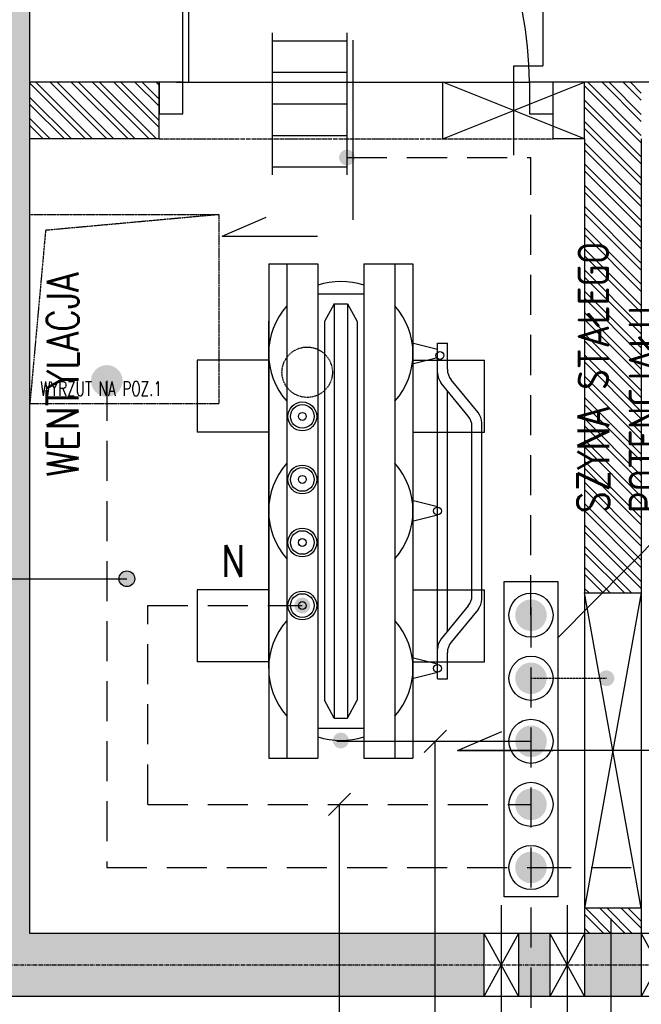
# Model space of a CAD drawing. Header units: inches. Extents: x 788 to 26783, y -4103 to 21.
# Tile 68 of 101: x 21487 to 21685, y -1713 to -1401. Entities that reach past the tile are written whole.
import ezdxf

# ---------------------------------------------------------------- set-up
doc = ezdxf.new("R2010")
doc.units = ezdxf.units.IN
doc.header["$MEASUREMENT"] = 0
for name, pattern in [('CENTER', [2, 1.25, -0.25, 0.25, -0.25]), ('DASHDOT', [1, 0.5, -0.25, 0, -0.25]), ('DASHED2', [0.375, 0.25, -0.125]), ('HIDDEN', [9.525, 6.35, -3.175])]:
    doc.linetypes.add(name, pattern=pattern)
for name, color, linetype in [('Drz---drzwi', 5, 'Continuous'), ('E135', 6, 'Continuous'), ('E35', 6, 'Continuous'), ('E50', 3, 'Continuous'), ('Ins-went', 141, 'Continuous'), ('Opis-pom', 6, 'Continuous'), ('Os-osie glowne', 1, 'CENTER'), ('Sc-beton', 7, 'Continuous'), ('Sc-beton-hatch', 86, 'Continuous'), ('Sc-cegla pustak', 42, 'Continuous'), ('Sc-cegla pustak-hatch', 8, 'Continuous'), ('Sc-nadproza kon', 5, 'DASHED2'), ('W-idok', 8, 'Continuous'), ('W-otwor-strop-nad', 126, 'DASHED2'), ('W-przebicia-ściany', 223, 'Continuous')]:
    doc.layers.add(name, color=color, linetype=linetype)
doc.styles.add('ROMANS', font='romans', dxfattribs={"width": 0.85})

# ---------------------------------------------------------------- blocks, each defined once
blk = doc.blocks.new('_KFJHKGJKHUJ')
at = {"ltscale": 7}
for p, q in [((10, -7.5), (120, -7.5)), ((10, -9.5), (119.98, -9.5)), ((23.36, -61.5), (-33.64, -61.5))]:
    blk.add_line(p, q, dxfattribs=at)
for points in [[(0, 0), (0, -7.5), (10, -7.5), (10, 0)], [(0, -117.5), (0, -125), (10, -125), (10, -117.5)]]:
    blk.add_lwpolyline(points, close=True, dxfattribs=at)
blk.add_lwpolyline([(10, -5.5), (10, -117.5)], dxfattribs=at)
blk.add_arc((10, -7.5), 110, 270, 0)
blk = doc.blocks.new('_vxkdjhgkljhkgjhk')
for q in [(14.01, 6.02), (30.24, 0)]:
    blk.add_line((0, 0), q)

msp = doc.modelspace()

# ---------------------------------------------------------------- hatches: boundary and pattern name
at = {"layer": 'Opis-pom'}
h = msp.add_hatch(color=256, dxfattribs=at)
edge = h.paths.add_edge_path()
edge.add_arc((21521.33, -1578.34), 2.5, 0, 360)
at = {"layer": 'Sc-beton-hatch'}
h = msp.add_hatch(dxfattribs=at)
h.set_pattern_fill('ANSI33', color=256, style=0)
h.set_pattern_definition([(45, (-29453.0206, 16237.085), (-4.49012806, 4.49012806), []), (45, (-29448.5305, 16237.085), (-4.49012806, 4.49012806), [3.175, -1.5875])])
h.paths.add_polyline_path([(21490.53, -1396.83), (21480.53, -1396.83), (21480.53, -1461.46), (21490.53, -1464.27), (21490.53, -1462.83)])
h.paths.add_polyline_path([(21480.53, -1396.83), (21470.53, -1396.83), (21470.53, -1458.65), (21480.53, -1461.46)])
h.paths.add_polyline_path([(21480.53, -1461.46), (21470.53, -1458.65), (21470.53, -1507.25), (21480.53, -1507.25)])
h.paths.add_polyline_path([(21490.53, -1464.27), (21480.53, -1461.46), (21480.53, -1507.25), (21490.53, -1507.25)])
h.paths.add_polyline_path([(21490.53, -1507.25), (21480.53, -1507.25), (21480.53, -1578.34), (21490.53, -1578.34)])
h.paths.add_polyline_path([(21480.53, -1507.25), (21470.53, -1507.25), (21470.53, -1578.34), (21480.53, -1578.34)])
h.paths.add_polyline_path([(21480.53, -1578.34), (21470.53, -1578.34), (21470.53, -1700.83), (21480.53, -1700.83)])
h.paths.add_polyline_path([(21490.53, -1578.34), (21480.53, -1578.34), (21480.53, -1700.83), (21634.53, -1700.83), (21634.53, -1690.83), (21490.53, -1690.83)])
h.paths.add_polyline_path([(21480.53, -1700.83), (21470.53, -1700.83), (21470.53, -1710.83), (21480.53, -1710.83)])
h.paths.add_polyline_path([(21634.53, -1700.83), (21480.53, -1700.83), (21480.53, -1710.83), (21634.53, -1710.83)])
h.paths.add_polyline_path([(21655.53, -1700.83), (21645.53, -1700.83), (21645.53, -1710.83), (21655.53, -1710.83)])
h.paths.add_polyline_path([(21655.53, -1690.83), (21645.53, -1690.83), (21645.53, -1700.83), (21655.53, -1700.83)])
h.paths.add_polyline_path([(21684.53, -1690.83), (21666.53, -1690.83), (21666.53, -1700.83), (21684.53, -1700.83)])
h.paths.add_polyline_path([(21684.53, -1700.83), (21666.53, -1700.83), (21666.53, -1710.83), (21684.53, -1710.83)])
h.paths.add_polyline_path([(21705.53, -1700.83), (21695.53, -1700.83), (21695.53, -1710.83), (21705.53, -1710.83)])
h.paths.add_polyline_path([(21705.53, -1690.83), (21695.53, -1690.83), (21695.53, -1700.83), (21705.53, -1700.83)])
h.paths.add_polyline_path([(21759.35, -1690.83), (21716.53, -1690.83), (21716.53, -1700.83), (21759.35, -1700.83)])
h.paths.add_polyline_path([(21759.35, -1700.83), (21716.53, -1700.83), (21716.53, -1710.83), (21759.35, -1710.83)])
h.paths.add_polyline_path([(21815.53, -1700.83), (21759.35, -1700.83), (21759.35, -1710.83), (21815.53, -1710.83)])
h.paths.add_polyline_path([(21815.53, -1690.83), (21759.35, -1690.83), (21759.35, -1700.83), (21815.53, -1700.83)])
h.paths.add_polyline_path([(22084.53, -1396.83), (22036.03, -1396.83), (22036.03, -1406.83), (22074.53, -1406.83), (22074.53, -1598.83), (22074.53, -1690.83), (21880.53, -1690.83), (21880.53, -1682.83), (21860.53, -1682.83), (21860.53, -1690.83), (21815.53, -1690.83), (21815.53, -1700.83), (22084.53, -1700.83)])
h.paths.add_polyline_path([(22084.53, -1700.83), (21815.53, -1700.83), (21815.53, -1710.83), (22084.53, -1710.83)])
h.paths.add_polyline_path([(21922.03, -1396.83), (21860.53, -1396.83), (21860.53, -1493.33), (21880.53, -1493.33), (21880.53, -1406.83), (21922.03, -1406.83)], flags=17)
h.paths.add_polyline_path([(21922.03, -1386.83), (21860.53, -1386.83), (21860.53, -1396.83), (21922.03, -1396.83)])
h.paths.add_polyline_path([(21880.53, -1493.33), (21860.53, -1493.33), (21860.53, -1509.83), (21860.53, -1622.83), (21879.94, -1622.83), (21880.53, -1622.83)], flags=17)
h.paths.add_polyline_path([(22094.53, -1396.83), (22084.53, -1396.83), (22084.53, -1700.83), (22197.84, -1700.83), (22197.84, -1690.83), (22094.53, -1690.83)])
h.paths.add_polyline_path([(22094.53, -1386.83), (22084.53, -1386.83), (22084.53, -1396.83), (22094.53, -1396.83)])
h.paths.add_polyline_path([(22084.53, -1386.83), (22036.03, -1386.83), (22036.03, -1396.83), (22084.53, -1396.83)])
h.paths.add_polyline_path([(22197.84, -1700.83), (22084.53, -1700.83), (22084.53, -1710.83), (22197.84, -1710.83)])
h.paths.add_polyline_path([(22076.07, -1534.63), (22092.99, -1534.63), (22092.99, -1551.88), (22076.07, -1551.88)], flags=9)
h.paths.add_polyline_path([(21968.74, -1709.29), (21968.74, -1692.37), (21985.99, -1692.37), (21985.99, -1709.29)], flags=9)
h.paths.add_polyline_path([(22076.07, -1663.15), (22092.99, -1663.15), (22092.99, -1680.4), (22076.07, -1680.4)], flags=9)
h.paths.add_polyline_path([(21862.07, -1534.63), (21878.99, -1534.63), (21878.99, -1551.88), (21862.07, -1551.88)], flags=24)
at = {"layer": 'Sc-cegla pustak-hatch'}
h = msp.add_hatch(dxfattribs=at)
h.set_pattern_fill('ANSI32', color=256, scale=0.5, angle=90, style=0)
h.set_pattern_definition([(135, (-29453.0206, 16237.085), (-3.36759605, -3.36759605), []), (135, (-29453.0206, 16239.33), (-3.36759605, -3.36759605), [])])
h.paths.add_polyline_path([(21819.53, -1420.83), (21819.53, -1430.83), (21819.53, -1438.83), (21860.53, -1438.83), (21860.53, -1420.83)])
h.paths.add_polyline_path([(21684.53, -1420.83), (21666.53, -1420.83), (21666.53, -1438.83), (21666.53, -1582.83), (21684.53, -1582.83), (21684.53, -1438.83)])
h.paths.add_polyline_path([(21490.53, -1420.83), (21490.53, -1438.83), (21531.53, -1438.83), (21531.53, -1420.83)])
h.paths.add_polyline_path([(21684.53, -1690.83), (21684.53, -1682.83), (21666.53, -1682.83), (21666.53, -1690.83)])
h.paths.add_polyline_path([(21667.56, -1534.63), (21683.49, -1534.63), (21683.49, -1551.88), (21667.56, -1551.88)], flags=24)
h.paths.add_polyline_path([(21606, -1478.77), (21671.95, -1478.77), (21671.95, -1462.7), (21606, -1462.7)], flags=9)

# ---------------------------------------------------------------- linework, layer by layer
at = {"layer": 'E135'}
for p, q in [((21615.61, -1633.44), (21622.68, -1626.37)), ((21619.15, -1776.54), (21619.15, -1629.91)), ((21585.24, -1653.44), (21592.31, -1646.37)), ((21588.77, -1776.54), (21588.77, -1649.91))]:
    msp.add_line(p, q, dxfattribs=at)
at = {"layer": 'E35', "linetype": 'Continuous', "lineweight": -2}
for p, q in [((21567.4, -1405.16), (21567.4, -1450.16)), ((21591.14, -1405.16), (21591.14, -1450.16)), ((21591.14, -1405.16), (21591.14, -1450.16)), ((21567.4, -1407.69), (21591.14, -1407.69)), ((21567.4, -1417.69), (21591.14, -1417.69)), ((21567.4, -1427.69), (21591.14, -1427.69)), ((21567.4, -1437.69), (21591.14, -1437.69)), ((21567.4, -1447.69), (21591.14, -1447.69))]:
    msp.add_line(p, q, dxfattribs=at)
at = {"layer": 'E35'}
for p, q in [((21566.32, -1478.46), (21566.32, -1635.22)), ((21566.32, -1478.46), (21581.92, -1478.46)), ((21572.04, -1478.46), (21572.04, -1635.22)), ((21581.92, -1478.46), (21581.92, -1625.69)), ((21596.48, -1478.46), (21596.48, -1625.69)), ((21596.48, -1478.46), (21612.08, -1478.46)), ((21606.36, -1478.46), (21606.36, -1635.22)), ((21612.08, -1478.46), (21612.08, -1635.22)), ((21581.92, -1487.98), (21596.48, -1487.98)), ((21587.12, -1491.1), (21584, -1496.77)), ((21587.12, -1491.1), (21591.28, -1491.1)), ((21587.12, -1491.1), (21587.12, -1622.57)), ((21591.28, -1491.1), (21591.28, -1622.57)), ((21591.28, -1491.1), (21594.4, -1496.77)), ((21566.32, -1606.76), (21566.32, -1496.59)), ((21566.32, -1606.76), (21566.32, -1496.59)), ((21584, -1496.77), (21584, -1616.9)), ((21594.4, -1496.77), (21594.4, -1616.9)), ((21619.88, -1505.61), (21611.83, -1503.58)), ((21619.88, -1610.1), (21619.88, -1503.58)), ((21619.88, -1503.58), (21623, -1503.58)), ((21623, -1511.89), (21623, -1503.58)), ((21619.88, -1508.23), (21611.83, -1510.26)), ((21566.32, -1509.03), (21543.63, -1509.03)), ((21612.08, -1509.03), (21634.76, -1509.03)), ((21629.61, -1526.72), (21621.06, -1516.31)), ((21632.73, -1525.6), (21624.18, -1515.19)), ((21623, -1595.01), (21623, -1518.67)), ((21630.8, -1583.66), (21630.8, -1530.02)), ((21633.92, -1584.77), (21633.92, -1528.9)), ((21566.32, -1531.85), (21543.63, -1531.85)), ((21612.08, -1531.85), (21634.76, -1531.85)), ((21619.88, -1555.53), (21611.83, -1553.5)), ((21619.88, -1558.15), (21611.83, -1560.18)), ((21566.32, -1581.83), (21543.63, -1581.83)), ((21612.08, -1581.83), (21634.76, -1581.83)), ((21629.61, -1586.96), (21621.06, -1597.36)), ((21632.73, -1588.08), (21624.18, -1598.48)), ((21623, -1610.1), (21623, -1601.78)), ((21566.32, -1604.65), (21543.63, -1604.65)), ((21619.88, -1605.45), (21611.83, -1603.42)), ((21612.08, -1604.65), (21634.76, -1604.65)), ((21619.88, -1608.07), (21611.83, -1610.1)), ((21587.12, -1622.57), (21584, -1616.9)), ((21591.28, -1622.57), (21594.4, -1616.9)), ((21587.12, -1622.57), (21591.28, -1622.57)), ((21581.92, -1625.69), (21596.48, -1625.69)), ((21581.92, -1625.69), (21581.92, -1635.22)), ((21596.48, -1625.69), (21596.48, -1635.22)), ((21566.32, -1635.22), (21581.92, -1635.22)), ((21596.48, -1635.22), (21612.08, -1635.22))]:
    msp.add_line(p, q, dxfattribs=at)
at = {"layer": 'E35', "linetype": 'Continuous'}
msp.add_line((21658, -1597.07), (21694.63, -1560.1), dxfattribs=at)
at = {"layer": 'E35'}
for points in [[(21543.63, -1509.03), (21543.63, -1531.85)], [(21634.76, -1531.85), (21634.76, -1509.03)], [(21543.63, -1581.83), (21543.63, -1604.65)], [(21634.76, -1604.65), (21634.76, -1581.83)]]:
    msp.add_lwpolyline(points, dxfattribs=at)
msp.add_lwpolyline([(21641.06, -1679.28), (21641.06, -1579.23), (21658, -1579.23), (21658, -1679.28)], close=True, dxfattribs=at)
for centre, radius in [((21576.98, -1526.84), 4.57), ((21576.98, -1546.84), 4.57), ((21576.98, -1566.84), 4.57), ((21576.98, -1586.84), 4.57), ((21649.53, -1589.91), 7), ((21649.53, -1589.91), 7), ((21649.53, -1609.91), 7), ((21649.53, -1629.91), 7), ((21649.53, -1649.91), 7), ((21649.53, -1669.91), 7)]:
    msp.add_circle(centre, radius, dxfattribs=at)
at = {"layer": 'E35', "linetype": 'Continuous'}
for centre in [(21576.98, -1526.84), (21576.98, -1546.84), (21576.98, -1566.84), (21576.98, -1586.84)]:
    msp.add_circle(centre, 3.75, dxfattribs=at)
at = {"layer": 'E35'}
for centre, radius, start, end in [((21589.2, -1506.92), 22.88, 71.447, 108.553), ((21589.2, -1506.92), 22.88, 71.447, 108.553), ((21589.2, -1506.92), 22.88, 71.447, 108.553), ((21589.2, -1506.92), 22.88, 138.5904, 221.4096), ((21589.2, -1506.92), 22.88, 318.5904, 41.4096), ((21625.08, -1513.01), 5.2, 180, 219.4236), ((21628.2, -1511.89), 5.2, 180, 219.4236), ((21625.6, -1530.02), 5.2, 0, 39.4236), ((21628.72, -1528.9), 5.2, 0, 39.4236), ((21589.2, -1556.84), 22.88, 138.5904, 221.4096), ((21589.2, -1556.84), 22.88, 318.5904, 41.4096), ((21625.6, -1583.66), 5.2, 320.5764, 0), ((21628.72, -1584.77), 5.2, 320.5764, 0), ((21589.2, -1606.76), 22.88, 138.5904, 221.4096), ((21589.2, -1606.76), 22.88, 318.5904, 41.4096), ((21625.08, -1600.67), 5.2, 140.5764, 180), ((21628.2, -1601.78), 5.2, 140.5764, 180), ((21589.2, -1606.76), 22.88, 251.447, 288.553), ((21589.2, -1606.76), 22.88, 251.447, 288.553), ((21589.2, -1606.76), 22.88, 251.447, 288.553)]:
    msp.add_arc(centre, radius, start, end, dxfattribs=at)
at = {"layer": 'E50', "linetype": 'HIDDEN', "lineweight": -2, "ltscale": 2}
for p, q in [((21591.14, -1444.72), (21649.53, -1444.72)), ((21649.53, -1589.91), (21649.53, -1444.72)), ((21514.96, -1515.58), (21514.96, -1669.91)), ((21527.92, -1649.91), (21527.92, -1586.84)), ((21527.92, -1586.84), (21576.98, -1586.84)), ((21649.53, -1587.4), (21649.53, -1735.74)), ((21527.92, -1649.91), (21649.53, -1649.91)), ((21514.96, -1669.91), (21649.53, -1669.91)), ((21649.53, -1669.91), (21843.53, -1669.91))]:
    msp.add_line(p, q, dxfattribs=at)
at = {"layer": 'E50', "linetype": 'HIDDEN', "lineweight": -2, "ltscale": 0.05}
msp.add_line((21649.53, -1609.91), (21673.45, -1609.91), dxfattribs=at)
at = {"layer": 'E50', "linetype": 'HIDDEN', "lineweight": -2, "ltscale": 50}
msp.add_line((21587.98, -1629.91), (21649.53, -1629.91), dxfattribs=at)
at = {"layer": 'E50', "linetype": 'HIDDEN', "ltscale": 10, "const_width": 7}
msp.add_lwpolyline([(22957.8, -402.81), (21491.73, -403.68, 0.414214), (21391.73, -503.68), (21391.73, -1689.63, 0.414214), (21491.73, -1789.63), (22856.5, -1789.63)], format="xyb", dxfattribs=at)
at = {"layer": 'E50', "linetype": 'Continuous', "lineweight": -2}
for points, const_width in [([(21589.89, -1444.72, 1), (21592.39, -1444.72, 1)], 2.5), ([(21514.96, -1513.08, 1), (21514.96, -1518.08, 1)], 5), ([(21575.73, -1586.84, 1), (21578.23, -1586.84, 1)], 2.5), ([(21647.03, -1589.91, -1), (21652.03, -1589.91, -1)], 5), ([(21647.03, -1609.91, 1), (21652.03, -1609.91, 1)], 5), ([(21672.2, -1609.91, 1), (21674.7, -1609.91, 1)], 2.5), ([(21587.95, -1629.64, 1), (21590.45, -1629.64, 1)], 2.5), ([(21647.03, -1629.91, 1), (21652.03, -1629.91, 1)], 5), ([(21647.03, -1649.91, 1), (21652.03, -1649.91, 1)], 5), ([(21647.03, -1669.91, 1), (21652.03, -1669.91, 1)], 5)]:
    msp.add_lwpolyline(points, format="xyb", close=True, dxfattribs=dict(at, const_width=const_width))
at = {"layer": 'Opis-pom'}
msp.add_lwpolyline([(21332.62, -1578.34), (21521.33, -1578.34)], dxfattribs=at)
msp.add_circle((21521.33, -1578.34), 2.5, dxfattribs=at)
at = {"layer": 'Os-osie glowne'}
msp.add_lwpolyline([(21255.53, -1700.83), (23893.41, -1700.83)], dxfattribs=at)
at = {"layer": 'Sc-beton'}
for p, q in [((21490.53, -1690.83), (21490.53, -1230.83)), ((23764.53, -1710.83), (21470.53, -1710.83))]:
    msp.add_line(p, q, dxfattribs=at)
msp.add_lwpolyline([(21860.53, -1690.83), (21490.53, -1690.83)], dxfattribs=at)
at = {"layer": 'Sc-cegla pustak'}
for points in [[(21531.53, -1420.83), (21490.53, -1420.83)], [(21531.53, -1438.83), (21531.53, -1420.83)], [(21694.53, -1420.83), (21656.53, -1420.83)], [(21656.53, -1438.83), (21656.53, -1420.83)], [(21531.53, -1438.83), (21490.53, -1438.83)], [(21666.53, -1438.83), (21656.53, -1438.83)], [(21666.53, -1438.83), (21666.53, -1690.83)], [(21684.53, -1438.83), (21684.53, -1690.83)]]:
    msp.add_lwpolyline(points, dxfattribs=at)
at = {"layer": 'Sc-nadproza kon', "linetype": 'DASHDOT', "ltscale": 0.5}
msp.add_lwpolyline([(21531.53, -1438.83), (21656.53, -1438.83)], dxfattribs=at)
at = {"layer": 'W-idok'}
for p, q in [((21566.32, -1478.46), (21566.32, -1635.22)), ((21566.32, -1478.46), (21581.92, -1478.46)), ((21572.04, -1478.46), (21572.04, -1635.22)), ((21581.92, -1478.46), (21581.92, -1625.69)), ((21596.48, -1478.46), (21596.48, -1625.69)), ((21596.48, -1478.46), (21612.08, -1478.46)), ((21606.36, -1478.46), (21606.36, -1635.22)), ((21612.08, -1478.46), (21612.08, -1635.22)), ((21581.92, -1487.98), (21596.48, -1487.98)), ((21587.12, -1491.1), (21584, -1496.77)), ((21587.12, -1491.1), (21591.28, -1491.1)), ((21587.12, -1491.1), (21587.12, -1622.57)), ((21591.28, -1491.1), (21591.28, -1622.57)), ((21591.28, -1491.1), (21594.4, -1496.77)), ((21566.32, -1606.76), (21566.32, -1496.59)), ((21566.32, -1606.76), (21566.32, -1496.59)), ((21584, -1496.77), (21584, -1616.9)), ((21594.4, -1496.77), (21594.4, -1616.9)), ((21619.88, -1505.61), (21611.83, -1503.58)), ((21619.88, -1610.1), (21619.88, -1503.58)), ((21619.88, -1503.58), (21623, -1503.58)), ((21623, -1511.89), (21623, -1503.58)), ((21619.88, -1508.23), (21611.83, -1510.26)), ((21566.32, -1509.03), (21543.63, -1509.03)), ((21612.08, -1509.03), (21634.76, -1509.03)), ((21629.61, -1526.72), (21621.06, -1516.31)), ((21632.73, -1525.6), (21624.18, -1515.19)), ((21623, -1595.01), (21623, -1518.67)), ((21630.8, -1583.66), (21630.8, -1530.02)), ((21633.92, -1584.77), (21633.92, -1528.9)), ((21566.32, -1531.85), (21543.63, -1531.85)), ((21612.08, -1531.85), (21634.76, -1531.85)), ((21619.88, -1555.53), (21611.83, -1553.5)), ((21619.88, -1558.15), (21611.83, -1560.18)), ((21566.32, -1581.83), (21543.63, -1581.83)), ((21612.08, -1581.83), (21634.76, -1581.83)), ((21629.61, -1586.96), (21621.06, -1597.36)), ((21632.73, -1588.08), (21624.18, -1598.48)), ((21623, -1610.1), (21623, -1601.78)), ((21566.32, -1604.65), (21543.63, -1604.65)), ((21619.88, -1605.45), (21611.83, -1603.42)), ((21612.08, -1604.65), (21634.76, -1604.65)), ((21619.88, -1608.07), (21611.83, -1610.1)), ((21619.88, -1610.1), (21623, -1610.1)), ((21587.12, -1622.57), (21584, -1616.9)), ((21591.28, -1622.57), (21594.4, -1616.9)), ((21587.12, -1622.57), (21591.28, -1622.57)), ((21581.92, -1625.69), (21596.48, -1625.69)), ((21581.92, -1625.69), (21581.92, -1635.22)), ((21596.48, -1625.69), (21596.48, -1635.22)), ((21566.32, -1635.22), (21581.92, -1635.22)), ((21596.48, -1635.22), (21612.08, -1635.22))]:
    msp.add_line(p, q, dxfattribs=at)
for points in [[(21621.89, -1507.51, -1), (21619.39, -1507.51, -1)], [(21578.23, -1526.84, -1), (21575.73, -1526.84, -1)], [(21578.23, -1546.84, -1), (21575.73, -1546.84, -1)], [(21621.13, -1556.84, -1), (21618.63, -1556.84, -1)], [(21578.23, -1566.84, -1), (21575.73, -1566.84, -1)], [(21578.23, -1586.84, -1), (21575.73, -1586.84, -1)], [(21621.13, -1606.76, -1), (21618.63, -1606.76, -1)]]:
    msp.add_lwpolyline(points, format="xyb", close=True, dxfattribs=at)
for points in [[(21543.63, -1509.03), (21543.63, -1531.85)], [(21634.76, -1531.85), (21634.76, -1509.03)], [(21543.63, -1581.83), (21543.63, -1604.65)], [(21634.76, -1604.65), (21634.76, -1581.83)]]:
    msp.add_lwpolyline(points, dxfattribs=at)
for centre, radius in [((21576.98, -1526.84), 4.57), ((21576.98, -1526.84), 3.75), ((21576.98, -1546.84), 4.57), ((21576.98, -1546.84), 3.75), ((21576.98, -1566.84), 4.57), ((21576.98, -1566.84), 3.75), ((21576.98, -1586.84), 4.57), ((21576.98, -1586.84), 3.75)]:
    msp.add_circle(centre, radius, dxfattribs=at)
for centre, radius, start, end in [((21589.2, -1506.92), 22.88, 71.447, 108.553), ((21589.2, -1506.92), 22.88, 71.447, 108.553), ((21589.2, -1506.92), 22.88, 71.447, 108.553), ((21589.2, -1506.92), 22.88, 138.5904, 221.4096), ((21589.2, -1506.92), 22.88, 318.5904, 41.4096), ((21625.08, -1513.01), 5.2, 180, 219.4236), ((21628.2, -1511.89), 5.2, 180, 219.4236), ((21625.6, -1530.02), 5.2, 0, 39.4236), ((21628.72, -1528.9), 5.2, 0, 39.4236), ((21589.2, -1556.84), 22.88, 138.5904, 221.4096), ((21589.2, -1556.84), 22.88, 318.5904, 41.4096), ((21625.6, -1583.66), 5.2, 320.5764, 0), ((21628.72, -1584.77), 5.2, 320.5764, 0), ((21589.2, -1606.76), 22.88, 138.5904, 221.4096), ((21589.2, -1606.76), 22.88, 318.5904, 41.4096), ((21625.08, -1600.67), 5.2, 140.5764, 180), ((21628.2, -1601.78), 5.2, 140.5764, 180), ((21589.2, -1606.76), 22.88, 251.447, 288.553), ((21589.2, -1606.76), 22.88, 251.447, 288.553), ((21589.2, -1606.76), 22.88, 251.447, 288.553)]:
    msp.add_arc(centre, radius, start, end, dxfattribs=at)
at = {"layer": 'W-otwor-strop-nad'}
for points in [[(21490.53, -1462.83), (21550.53, -1462.83), (21550.53, -1522.83), (21490.53, -1522.83)], [(21490.53, -1522.83), (21490.53, -1462.83), (21550.53, -1462.83), (21495.53, -1467.83)]]:
    msp.add_lwpolyline(points, close=True, dxfattribs=at)
msp.add_circle((21578.53, -1512.83), 8, dxfattribs=at)
at = {"layer": 'W-przebicia-ściany'}
for p, q in [((21653.33, -1355.58), (21653.33, -1415.67)), ((21666.53, -1582.83), (21684.53, -1582.83)), ((21684.53, -1682.83), (21666.53, -1682.83))]:
    msp.add_line(p, q, dxfattribs=at)
for points in [[(21644.03, -1415.67), (21644.03, -1443.99)], [(21644.03, -1415.67), (21653.33, -1415.67)], [(21621.53, -1438.83), (21621.53, -1420.83)], [(21666.53, -1438.83), (21621.53, -1420.83)], [(21621.53, -1438.83), (21666.53, -1420.83)], [(21666.53, -1438.83), (21666.53, -1420.83)], [(21684.53, -1582.83), (21666.53, -1682.83)], [(21684.53, -1682.83), (21666.53, -1582.83)], [(21726.32, -1632.83), (21626.22, -1632.83)], [(21640.03, -1681.85), (21640.03, -1724.02)], [(21661.03, -1681.85), (21661.03, -1724.02)], [(21674.85, -1686.08), (21674.85, -1806.83)], [(21634.53, -1690.83), (21634.53, -1710.83)], [(21645.53, -1690.83), (21634.53, -1710.83)], [(21634.53, -1690.83), (21645.53, -1710.83)], [(21645.53, -1690.83), (21645.53, -1710.83)], [(21655.53, -1690.83), (21655.53, -1710.83)], [(21655.53, -1690.83), (21666.53, -1710.83)], [(21666.53, -1690.83), (21655.53, -1710.83)], [(21666.53, -1690.83), (21666.53, -1710.83)], [(21684.53, -1690.83), (21684.53, -1710.83)], [(21684.53, -1690.83), (21695.53, -1710.83)], [(21695.53, -1690.83), (21684.53, -1710.83)]]:
    msp.add_lwpolyline(points, dxfattribs=at)

# ---------------------------------------------------------------- block references
at = {"layer": 'Drz---drzwi', "rotation": 90}
msp.add_blockref('_KFJHKGJKHUJ', (21531.53, -1430.83), dxfattribs=at)
at = {"layer": 'Ins-went'}
for p in [(21551.55, -1469.64), (21626.22, -1632.83)]:
    msp.add_blockref('_vxkdjhgkljhkgjhk', p, dxfattribs=at)

# ---------------------------------------------------------------- texts
at = {"layer": 'E35', "style": 'ROMANS', "width": 0.8}
for s, p in [('SZYNA STAŁEGO', (21674.33, -1557.51)), ('WENTYLACJA', (21505.98, -1545.95)), ('POTENCJAŁU', (21690.52, -1557.51))]:
    msp.add_text(s, height=10, rotation=90, dxfattribs=at).set_placement(p)
at = {"layer": 'E35', "linetype": 'Continuous', "lineweight": -2, "style": 'ROMANS', "width": 0.8}
msp.add_text('N', height=10, dxfattribs=at).set_placement((21551.34, -1577.72, 0))
at = {"layer": 'Ins-went', "linetype": 'ByBlock', "ltscale": 0.5, "style": 'ROMANS', "width": 0.7}
msp.add_text(' WYRZUT NA POZ.1', height=4.5, dxfattribs=at).set_placement((21491.69, -1520.31, 0))

doc.saveas('drawing.dxf')
